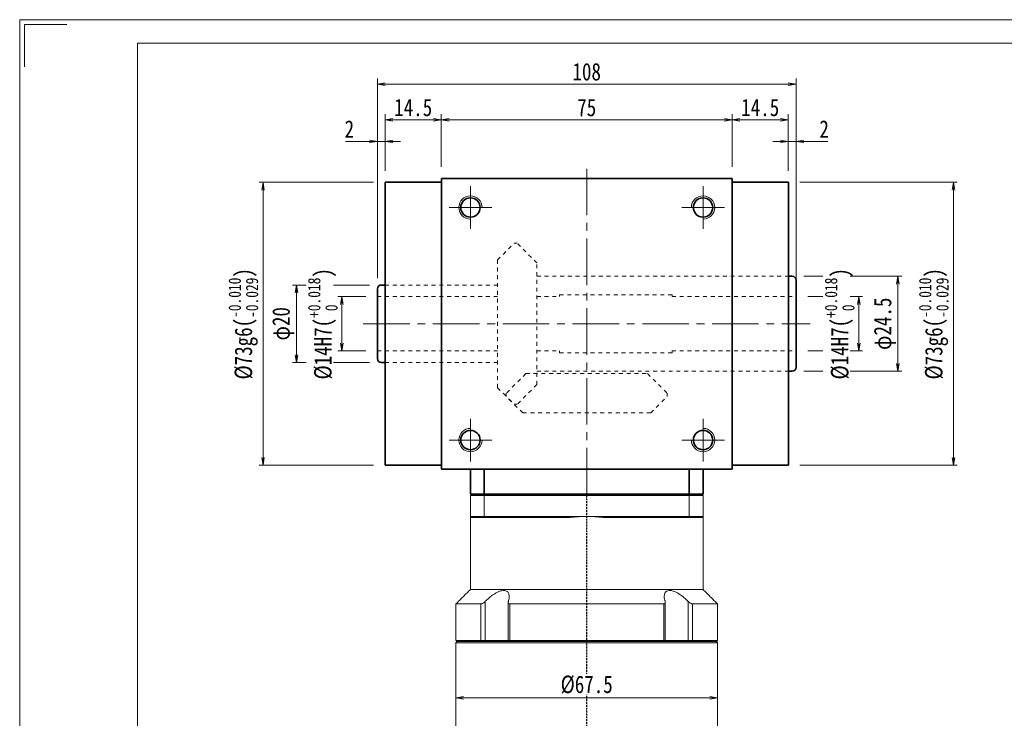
# Model space of a CAD drawing. Header units: millimetres. Extents: x -3 to 528, y -6 to 355.
# Tile 2 of 6: x -1 to 253, y 174 to 355. Entities that reach past the tile are written whole.
import ezdxf

# ---------------------------------------------------------------- set-up
doc = ezdxf.new("R2010")
doc.units = ezdxf.units.MM
for name, pattern in [('DASHED', [0.75, 0.5, -0.25]), ('点画线', [18, 12, -2, 2, -2]), ('虚线', [2, 1, -1])]:
    doc.linetypes.add(name, pattern=pattern)
for name, color, linetype, lineweight in [('EB0_1', 7, 'Continuous', 35), ('中心线层', 1, '点画线', 18), ('图框_外框线', 7, 'Continuous', 18), ('尺寸线层', 3, 'Continuous', 18), ('粗实线层', 7, 'Continuous', 35), ('虚线层_1', 6, '虚线', 18)]:
    doc.layers.add(name, color=color, linetype=linetype, lineweight=lineweight)
doc.styles.add('宋体', font='SimSun.ttf', dxfattribs={"width": 0.8})
doc.dimstyles.new('A水平标注$0', dxfattribs={"dimtxt": 3.5, "dimasz": 2, "dimexe": 1.5, "dimexo": 3, "dimgap": 1.1, "dimtad": 1, "dimtoh": 1, "dimdec": 4, "dimdsep": 46, "dimtxsty": '宋体', "dimblk": 'OPEN', "dimcen": 3, "dimclrd": 3, "dimclre": 3, "dimclrt": 6, "dimadec": 0, "dimazin": 0, "dimtm": 1e-09, "dimtfac": 1, "dimtdec": 4, "dimtix": 1, "dimtmove": 0, "dimatfit": 3, "dimldrblk": 'OPEN', "dimfxl": 0, "dimlwd": 13, "dimlwe": 13, "dimarcsym": 0})
doc.dimstyles.new('D直径标注φ25', dxfattribs={"dimtxt": 3.5, "dimasz": 2, "dimexe": 1, "dimexo": 3, "dimtad": 1, "dimtoh": 1, "dimdec": 1, "dimdsep": 46, "dimtxsty": '宋体', "dimblk": 'OPEN', "dimcen": 3, "dimclrd": 3, "dimclre": 3, "dimclrt": 130, "dimadec": 0, "dimazin": 0, "dimtm": 1e-09, "dimtfac": 1, "dimtdec": 1, "dimtmove": 0, "dimatfit": 0, "dimldrblk": 'OPEN', "dimfxl": 0, "dimlwd": 13, "dimlwe": 13, "dimarcsym": 0})

# ---------------------------------------------------------------- blocks, each defined once
blk = doc.blocks.new('_Open')
at = {"color": 0, "linetype": 'ByBlock', "lineweight": -2}
for p, q in [((-1, 0.17), (0, 0)), ((-1, -0.17), (0, 0)), ((0, 0), (-1, 0))]:
    blk.add_line(p, q, dxfattribs=at)
blk = doc.blocks.new('*D15')
at = {"layer": 'Defpoints', "color": 0, "transparency": 16777216}
for p in [(92.55, 286.15), (70.66, 266.15), (92.55, 266.15)]:
    blk.add_point(p, dxfattribs=at)
at = {"layer": '尺寸线层', "color": 3, "lineweight": 13, "transparency": 16777216}
for p, q in [((89.55, 286.15), (69.66, 286.15)), ((70.66, 284.15), (70.66, 268.15)), ((89.55, 266.15), (69.66, 266.15))]:
    blk.add_line(p, q, dxfattribs=at)
at = {"layer": '尺寸线层', "color": 3, "lineweight": 13, "transparency": 16777216, "xscale": 2, "yscale": 2, "zscale": 2}
for p, rotation in [((70.66, 286.15), 90), ((70.66, 266.15), 270)]:
    blk.add_blockref('_Open', p, dxfattribs=dict(at, rotation=rotation))
at = {"layer": '尺寸线层', "color": 130, "transparency": 16777216, "insert": (67.31, 276.15), "char_height": 4.5, "attachment_point": 5, "rotation": 90, "style": '宋体', "bg_fill": 3, "box_fill_scale": 1.1, "bg_fill_color": 257, "bg_fill_transparency": 0}
blk.add_mtext('φ20', dxfattribs=at)
blk = doc.blocks.new('*D16')
at = {"layer": 'Defpoints', "color": 0, "transparency": 16777216}
for p in [(198.55, 288.4), (198.55, 263.9), (225.82, 263.9)]:
    blk.add_point(p, dxfattribs=at)
at = {"layer": '尺寸线层', "color": 3, "lineweight": 13, "transparency": 16777216}
for p, q in [((201.55, 288.4), (226.82, 288.4)), ((225.82, 286.4), (225.82, 265.9)), ((201.55, 263.9), (226.82, 263.9))]:
    blk.add_line(p, q, dxfattribs=at)
at = {"layer": '尺寸线层', "color": 3, "lineweight": 13, "transparency": 16777216, "xscale": 2, "yscale": 2, "zscale": 2}
for p, rotation in [((225.82, 288.4), 90), ((225.82, 263.9), 270)]:
    blk.add_blockref('_Open', p, dxfattribs=dict(at, rotation=rotation))
at = {"layer": '尺寸线层', "color": 130, "transparency": 16777216, "insert": (222.47, 276.15), "char_height": 4.5, "attachment_point": 5, "rotation": 90, "style": '宋体', "bg_fill": 3, "box_fill_scale": 1.1, "bg_fill_color": 257, "bg_fill_transparency": 0}
blk.add_mtext('φ24.5', dxfattribs=at)
blk = doc.blocks.new('*D17')
at = {"layer": 'Defpoints', "color": 0, "transparency": 16777216}
for p in [(197.55, 312.65), (197.55, 239.65), (240.12, 239.65)]:
    blk.add_point(p, dxfattribs=at)
at = {"layer": '尺寸线层', "color": 3, "lineweight": 13, "transparency": 16777216}
for p, q in [((200.55, 312.65), (241.12, 312.65)), ((240.12, 310.65), (240.12, 241.65)), ((200.55, 239.65), (241.12, 239.65))]:
    blk.add_line(p, q, dxfattribs=at)
at = {"layer": '尺寸线层', "color": 3, "lineweight": 13, "transparency": 16777216, "xscale": 2, "yscale": 2, "zscale": 2}
for p, rotation in [((240.12, 312.65), 90), ((240.12, 239.65), 270)]:
    blk.add_blockref('_Open', p, dxfattribs=dict(at, rotation=rotation))
at = {"layer": '尺寸线层', "color": 130, "transparency": 16777216, "insert": (235.05, 276.15), "char_height": 4.5, "attachment_point": 5, "rotation": 90, "style": '宋体', "bg_fill": 3, "box_fill_scale": 1.1, "bg_fill_color": 257, "bg_fill_transparency": 0}
blk.add_mtext('{\\A1;\\A1;%%C73g6({\\H0.707107x;\\S-0.010^ -0.029;})}', dxfattribs=at)
blk = doc.blocks.new('*D18')
at = {"layer": 'Defpoints', "color": 0, "transparency": 16777216}
for p in [(199.55, 323.22), (197.55, 312.65), (199.55, 284.9)]:
    blk.add_point(p, dxfattribs=at)
at = {"layer": '尺寸线层', "color": 3, "lineweight": 13, "transparency": 16777216}
for p, q in [((195.55, 323.22), (193.55, 323.22)), ((197.55, 315.65), (197.55, 324.72)), ((197.55, 323.22), (199.55, 323.22)), ((199.55, 287.9), (199.55, 324.72)), ((204.79, 323.22), (201.55, 323.22)), ((207.78, 323.22), (204.79, 323.22))]:
    blk.add_line(p, q, dxfattribs=at)
at = {"layer": '尺寸线层', "color": 3, "lineweight": 13, "transparency": 16777216, "xscale": 2, "yscale": 2, "zscale": 2}
blk.add_blockref('_Open', (197.55, 323.22), dxfattribs=at)
at = {"layer": '尺寸线层', "color": 3, "lineweight": 13, "transparency": 16777216, "xscale": 2, "yscale": 2, "zscale": 2, "rotation": 180}
blk.add_blockref('_Open', (199.55, 323.22), dxfattribs=at)
at = {"layer": '尺寸线层', "color": 6, "transparency": 16777216, "insert": (206.78, 326.4), "char_height": 4.5, "attachment_point": 5, "style": '宋体', "bg_fill": 3, "box_fill_scale": 1.1, "bg_fill_color": 257, "bg_fill_transparency": 0}
blk.add_mtext('2', dxfattribs=at)
blk = doc.blocks.new('*D19')
at = {"layer": 'Defpoints', "color": 0, "transparency": 16777216}
for p in [(197.55, 328.75), (183.05, 313.65), (197.55, 312.65)]:
    blk.add_point(p, dxfattribs=at)
at = {"layer": '尺寸线层', "color": 3, "lineweight": 13, "transparency": 16777216}
for p, q in [((183.05, 316.65), (183.05, 330.25)), ((197.55, 315.65), (197.55, 330.25)), ((185.05, 328.75), (195.55, 328.75))]:
    blk.add_line(p, q, dxfattribs=at)
at = {"layer": '尺寸线层', "color": 3, "lineweight": 13, "transparency": 16777216, "xscale": 2, "yscale": 2, "zscale": 2, "rotation": 180}
blk.add_blockref('_Open', (183.05, 328.75), dxfattribs=at)
at = {"layer": '尺寸线层', "color": 3, "lineweight": 13, "transparency": 16777216, "xscale": 2, "yscale": 2, "zscale": 2}
blk.add_blockref('_Open', (197.55, 328.75), dxfattribs=at)
at = {"layer": '尺寸线层', "color": 6, "transparency": 16777216, "insert": (190.3, 331.94), "char_height": 4.5, "attachment_point": 5, "style": '宋体', "bg_fill": 3, "box_fill_scale": 1.1, "bg_fill_color": 257, "bg_fill_transparency": 0}
blk.add_mtext('14.5', dxfattribs=at)
blk = doc.blocks.new('*D20')
at = {"layer": 'Defpoints', "color": 0, "transparency": 16777216}
for p in [(91.55, 337.95), (91.55, 285.81), (199.55, 285.9)]:
    blk.add_point(p, dxfattribs=at)
at = {"layer": '尺寸线层', "color": 3, "lineweight": 13, "transparency": 16777216}
for p, q in [((91.55, 288.81), (91.55, 339.45)), ((197.55, 337.95), (93.55, 337.95)), ((199.55, 288.9), (199.55, 339.45))]:
    blk.add_line(p, q, dxfattribs=at)
at = {"layer": '尺寸线层', "color": 3, "lineweight": 13, "transparency": 16777216, "xscale": 2, "yscale": 2, "zscale": 2, "rotation": 180}
blk.add_blockref('_Open', (91.55, 337.95), dxfattribs=at)
at = {"layer": '尺寸线层', "color": 3, "lineweight": 13, "transparency": 16777216, "xscale": 2, "yscale": 2, "zscale": 2}
blk.add_blockref('_Open', (199.55, 337.95), dxfattribs=at)
at = {"layer": '尺寸线层', "color": 6, "transparency": 16777216, "insert": (145.55, 341.15), "char_height": 4.5, "attachment_point": 5, "style": '宋体', "bg_fill": 3, "box_fill_scale": 1.1, "bg_fill_color": 257, "bg_fill_transparency": 0}
blk.add_mtext('108', dxfattribs=at)
blk = doc.blocks.new('*D21')
at = {"layer": 'Defpoints', "color": 0, "transparency": 16777216}
for p in [(183.05, 328.75), (108.05, 313.65), (183.05, 313.65)]:
    blk.add_point(p, dxfattribs=at)
at = {"layer": '尺寸线层', "color": 3, "lineweight": 13, "transparency": 16777216}
for p, q in [((108.05, 316.65), (108.05, 330.25)), ((183.05, 316.65), (183.05, 330.25)), ((110.05, 328.75), (181.05, 328.75))]:
    blk.add_line(p, q, dxfattribs=at)
at = {"layer": '尺寸线层', "color": 3, "lineweight": 13, "transparency": 16777216, "xscale": 2, "yscale": 2, "zscale": 2, "rotation": 180}
blk.add_blockref('_Open', (108.05, 328.75), dxfattribs=at)
at = {"layer": '尺寸线层', "color": 3, "lineweight": 13, "transparency": 16777216, "xscale": 2, "yscale": 2, "zscale": 2}
blk.add_blockref('_Open', (183.05, 328.75), dxfattribs=at)
at = {"layer": '尺寸线层', "color": 6, "transparency": 16777216, "insert": (145.55, 331.92), "char_height": 4.5, "attachment_point": 5, "style": '宋体', "bg_fill": 3, "box_fill_scale": 1.1, "bg_fill_color": 257, "bg_fill_transparency": 0}
blk.add_mtext('75', dxfattribs=at)
blk = doc.blocks.new('*D22')
at = {"layer": 'Defpoints', "color": 0, "transparency": 16777216}
for p in [(93.55, 328.75), (93.55, 312.65), (108.05, 313.65)]:
    blk.add_point(p, dxfattribs=at)
at = {"layer": '尺寸线层', "color": 3, "lineweight": 13, "transparency": 16777216}
for p, q in [((93.55, 315.65), (93.55, 330.25)), ((108.05, 316.65), (108.05, 330.25)), ((106.05, 328.75), (95.55, 328.75))]:
    blk.add_line(p, q, dxfattribs=at)
at = {"layer": '尺寸线层', "color": 3, "lineweight": 13, "transparency": 16777216, "xscale": 2, "yscale": 2, "zscale": 2, "rotation": 180}
blk.add_blockref('_Open', (93.55, 328.75), dxfattribs=at)
at = {"layer": '尺寸线层', "color": 3, "lineweight": 13, "transparency": 16777216, "xscale": 2, "yscale": 2, "zscale": 2}
blk.add_blockref('_Open', (108.05, 328.75), dxfattribs=at)
at = {"layer": '尺寸线层', "color": 6, "transparency": 16777216, "insert": (100.8, 331.94), "char_height": 4.5, "attachment_point": 5, "style": '宋体', "bg_fill": 3, "box_fill_scale": 1.1, "bg_fill_color": 257, "bg_fill_transparency": 0}
blk.add_mtext('14.5', dxfattribs=at)
blk = doc.blocks.new('*D23')
at = {"layer": 'Defpoints', "color": 0, "transparency": 16777216}
for p in [(91.55, 323.22), (93.55, 312.65), (91.55, 284.9)]:
    blk.add_point(p, dxfattribs=at)
at = {"layer": '尺寸线层', "color": 3, "lineweight": 13, "transparency": 16777216}
for p, q in [((83.33, 323.22), (86.32, 323.22)), ((86.32, 323.22), (89.55, 323.22)), ((91.55, 287.9), (91.55, 324.72)), ((93.55, 323.22), (91.55, 323.22)), ((93.55, 315.65), (93.55, 324.72)), ((95.55, 323.22), (97.55, 323.22))]:
    blk.add_line(p, q, dxfattribs=at)
at = {"layer": '尺寸线层', "color": 3, "lineweight": 13, "transparency": 16777216, "xscale": 2, "yscale": 2, "zscale": 2}
blk.add_blockref('_Open', (91.55, 323.22), dxfattribs=at)
at = {"layer": '尺寸线层', "color": 3, "lineweight": 13, "transparency": 16777216, "xscale": 2, "yscale": 2, "zscale": 2, "rotation": 180}
blk.add_blockref('_Open', (93.55, 323.22), dxfattribs=at)
at = {"layer": '尺寸线层', "color": 6, "transparency": 16777216, "insert": (84.32, 326.4), "char_height": 4.5, "attachment_point": 5, "style": '宋体', "bg_fill": 3, "box_fill_scale": 1.1, "bg_fill_color": 257, "bg_fill_transparency": 0}
blk.add_mtext('2', dxfattribs=at)
blk = doc.blocks.new('*D24')
at = {"layer": 'Defpoints', "color": 0, "transparency": 16777216}
for p in [(93.55, 312.65), (62.06, 239.65), (93.55, 239.65)]:
    blk.add_point(p, dxfattribs=at)
at = {"layer": '尺寸线层', "color": 3, "lineweight": 13, "transparency": 16777216}
for p, q in [((90.55, 312.65), (61.06, 312.65)), ((62.06, 310.65), (62.06, 241.65)), ((90.55, 239.65), (61.06, 239.65))]:
    blk.add_line(p, q, dxfattribs=at)
at = {"layer": '尺寸线层', "color": 3, "lineweight": 13, "transparency": 16777216, "xscale": 2, "yscale": 2, "zscale": 2}
for p, rotation in [((62.06, 312.65), 89.99999999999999), ((62.06, 239.65), 270)]:
    blk.add_blockref('_Open', p, dxfattribs=dict(at, rotation=rotation))
at = {"layer": '尺寸线层', "color": 130, "transparency": 16777216, "insert": (56.99, 276.15), "char_height": 4.5, "attachment_point": 5, "rotation": 90, "style": '宋体', "bg_fill": 3, "box_fill_scale": 1.1, "bg_fill_color": 257, "bg_fill_transparency": 0}
blk.add_mtext('{\\A1;\\A1;%%C73g6({\\H0.707107x;\\S-0.010^ -0.029;})}', dxfattribs=at)
blk = doc.blocks.new('*D25')
at = {"layer": 'Defpoints', "color": 0, "transparency": 16777216}
for p in [(91.55, 283.15), (91.55, 269.15)]:
    blk.add_point(p, dxfattribs=at)
at = {"layer": '尺寸线层', "color": 3, "lineweight": 13, "transparency": 16777216}
for p, q in [((88.55, 283.15), (81.4, 283.15)), ((82.4, 281.15), (82.4, 271.15)), ((88.55, 269.15), (81.4, 269.15))]:
    blk.add_line(p, q, dxfattribs=at)
at = {"layer": '尺寸线层', "color": 3, "lineweight": 13, "transparency": 16777216, "xscale": 2, "yscale": 2, "zscale": 2}
for p, rotation in [((82.4, 283.15), 90), ((82.4, 269.15), 270)]:
    blk.add_blockref('_Open', p, dxfattribs=dict(at, rotation=rotation))
at = {"layer": '尺寸线层', "color": 130, "transparency": 16777216, "insert": (77.48, 276.15), "char_height": 4.5, "attachment_point": 5, "rotation": 90, "style": '宋体', "bg_fill": 3, "box_fill_scale": 1.1, "bg_fill_color": 257, "bg_fill_transparency": 0}
blk.add_mtext('{\\A1;\\A1;%%C14H7({\\H0.707107x;\\S+0.018^  0;})}', dxfattribs=at)
at = {"layer": 'Defpoints', "color": 0, "transparency": 16777216}
blk.add_point((82.4, 269.15), dxfattribs=at)
blk = doc.blocks.new('*D26')
at = {"layer": 'Defpoints', "color": 0, "transparency": 16777216}
for p in [(199.55, 283.15), (199.55, 269.15)]:
    blk.add_point(p, dxfattribs=at)
at = {"layer": '尺寸线层', "color": 3, "lineweight": 13, "transparency": 16777216}
for p, q in [((202.55, 283.15), (216.71, 283.15)), ((215.71, 281.15), (215.71, 271.15)), ((202.55, 269.15), (216.71, 269.15))]:
    blk.add_line(p, q, dxfattribs=at)
at = {"layer": '尺寸线层', "color": 3, "lineweight": 13, "transparency": 16777216, "xscale": 2, "yscale": 2, "zscale": 2}
for p, rotation in [((215.71, 283.15), 90), ((215.71, 269.15), 270)]:
    blk.add_blockref('_Open', p, dxfattribs=dict(at, rotation=rotation))
at = {"layer": '尺寸线层', "color": 130, "transparency": 16777216, "insert": (210.79, 276.15), "char_height": 4.5, "attachment_point": 5, "rotation": 90, "style": '宋体', "bg_fill": 3, "box_fill_scale": 1.1, "bg_fill_color": 257, "bg_fill_transparency": 0}
blk.add_mtext('{\\A1;\\A1;%%C14H7({\\H0.707107x;\\S+0.018^  0;})}', dxfattribs=at)
at = {"layer": 'Defpoints', "color": 0, "transparency": 16777216}
blk.add_point((215.71, 269.15), dxfattribs=at)
blk = doc.blocks.new('*D39')
at = {"layer": 'Defpoints', "color": 0, "transparency": 16777216}
for p in [(111.8, 179.65), (111.8, 179.65), (179.3, 179.65)]:
    blk.add_point(p, dxfattribs=at)
at = {"layer": '尺寸线层', "color": 3, "lineweight": 13, "transparency": 16777216}
for p, q in [((111.8, 182.65), (111.8, 181.15)), ((179.3, 182.65), (179.3, 181.15)), ((177.3, 179.65), (113.8, 179.65))]:
    blk.add_line(p, q, dxfattribs=at)
at = {"layer": '尺寸线层', "color": 3, "lineweight": 13, "transparency": 16777216, "xscale": 2, "yscale": 2, "zscale": 2, "rotation": 180}
blk.add_blockref('_Open', (111.8, 179.65), dxfattribs=at)
at = {"layer": '尺寸线层', "color": 3, "lineweight": 13, "transparency": 16777216, "xscale": 2, "yscale": 2, "zscale": 2}
blk.add_blockref('_Open', (179.3, 179.65), dxfattribs=at)
at = {"layer": '尺寸线层', "color": 6, "transparency": 16777216, "insert": (145.55, 183.02), "char_height": 4.5, "attachment_point": 5, "style": '宋体', "bg_fill": 3, "box_fill_scale": 1.1, "bg_fill_color": 257, "bg_fill_transparency": 0}
blk.add_mtext('%%c67.5', dxfattribs=at)

msp = doc.modelspace()

# ---------------------------------------------------------------- linework, layer by layer
at = {"color": 7, "linetype": 'Continuous', "lineweight": 15}
for p, q in [((115.55417, 231.85336), (119.09665, 231.85336)), ((115.55417, 231.85336), (115.55417, 226.45336)), ((119.21029, 232.15336), (115.85417, 232.15336)), ((119.09665, 231.85336), (172.01168, 231.85336)), ((119.09665, 226.45336), (119.09665, 231.85336)), ((171.89805, 232.15336), (119.21029, 232.15336)), ((175.25417, 232.15336), (171.89805, 232.15336)), ((172.01168, 231.85336), (172.01168, 226.45336)), ((172.01168, 231.85336), (175.55417, 231.85336)), ((175.55417, 226.45336), (175.55417, 231.85336)), ((119.09665, 226.45336), (115.55417, 226.45336)), ((115.85417, 226.15336), (119.21029, 226.15336)), ((145.55417, 226.45336), (119.09665, 226.45336)), ((119.21029, 226.15336), (141.32215, 226.15336)), ((172.01168, 226.45336), (145.55417, 226.45336)), ((149.78619, 226.15336), (171.89805, 226.15336)), ((171.89805, 226.15336), (175.25417, 226.15336)), ((175.55417, 226.45336), (172.01168, 226.45336)), ((175.55417, 207.60336), (115.55417, 207.60336)), ((118.26229, 203.85336), (111.80417, 203.85336)), ((118.26229, 203.85336), (118.26229, 194.45336)), ((119.37259, 194.45336), (119.37259, 204.5228)), ((165.40904, 203.85336), (125.69929, 203.85336)), ((125.69929, 194.45336), (125.69929, 203.85336)), ((165.40904, 203.85336), (165.40904, 194.45336)), ((171.73575, 204.5228), (171.73575, 194.45336)), ((179.30417, 203.85336), (172.84604, 203.85336)), ((172.84604, 194.45336), (172.84604, 203.85336)), ((118.26229, 194.45336), (111.80417, 194.45336)), ((111.80417, 193.85336), (145.55417, 193.85336)), ((145.55417, 194.15336), (112.10417, 194.15336)), ((112.10417, 194.15336), (118.50489, 194.15336)), ((119.37259, 194.45336), (118.26229, 194.45336)), ((118.50489, 194.15336), (118.26229, 194.45336)), ((119.2821, 194.15336), (119.37259, 194.45336)), ((125.28759, 194.45336), (119.37259, 194.45336)), ((125.69929, 194.45336), (125.28759, 194.45336)), ((165.40904, 194.45336), (125.69929, 194.45336)), ((125.87578, 194.15336), (125.69929, 194.45336)), ((125.87578, 194.15336), (165.23255, 194.15336)), ((179.00417, 194.15336), (145.55417, 194.15336)), ((145.55417, 193.85336), (179.30417, 193.85336)), ((165.40904, 194.45336), (165.23255, 194.15336)), ((165.82075, 194.45336), (165.40904, 194.45336)), ((171.73575, 194.45336), (165.82075, 194.45336)), ((171.73575, 194.45336), (171.82624, 194.15336)), ((172.84604, 194.45336), (171.73575, 194.45336)), ((172.84604, 194.45336), (172.60345, 194.15336)), ((172.60345, 194.15336), (179.00417, 194.15336)), ((179.30417, 194.45336), (172.84604, 194.45336))]:
    msp.add_line(p, q, dxfattribs=at)
at = {"color": 1, "linetype": 'DASHED'}
msp.add_line((145.55417, 113.60166), (145.55417, 232.15336), dxfattribs=at)
at = {"color": 7, "linetype": 'Continuous', "lineweight": 15}
for start, end in [(90, 98.1096145), (81.8903855, 90)]:
    msp.add_arc((145.55417, 196.45336), 30, start, end, dxfattribs=at)
for points in [[(115.55417, 231.85336), (115.85417, 232.15336)], [(119.09665, 231.85336), (119.21029, 232.15336)], [(172.01168, 231.85336), (171.89805, 232.15336)], [(175.25417, 232.15336), (175.55417, 231.85336)], [(115.55417, 207.60336), (115.55417, 226.45336)], [(115.55417, 226.45336), (115.85417, 226.15336)], [(119.09665, 226.45336), (119.21029, 226.15336)], [(171.89805, 226.15336), (172.01168, 226.45336)], [(175.25417, 226.15336), (175.55417, 226.45336)], [(175.55417, 226.45336), (175.55417, 207.60336)], [(111.80417, 203.85336), (115.55417, 207.60336)], [(175.55417, 207.60336), (179.30417, 203.85336)], [(111.80417, 194.45336), (111.80417, 203.85336)], [(125.28759, 194.45336), (125.28759, 204.25849)], [(165.82075, 204.25805), (165.82075, 194.45336)], [(179.30417, 203.85336), (179.30417, 194.45336)], [(112.10417, 194.15336), (111.80417, 194.45336)], [(111.80417, 193.85336), (112.10417, 194.15336)], [(111.80417, 165.45336), (111.80417, 193.85336)], [(125.58759, 194.15336), (125.28759, 194.45336)], [(165.82075, 194.45336), (165.52075, 194.15336)], [(179.30417, 194.45336), (179.00417, 194.15336)], [(179.00417, 194.15336), (179.30417, 193.85336)], [(179.30417, 193.85336), (179.30417, 165.45336)]]:
    msp.add_open_spline(points, degree=1, dxfattribs=at)
for points, knots in [([(125.33417, 204.5228), (125.42049, 204.84749), (125.56135, 205.37731), (125.56156, 206.04708), (125.46204, 206.5124), (125.26896, 206.87265), (124.9564, 207.18624), (124.41207, 207.39296), (123.58362, 207.32358), (122.74999, 207.01796), (122.00451, 206.62058), (121.24963, 206.13163), (120.43246, 205.50239), (119.78705, 204.92665), (119.4461, 204.59443), (119.37259, 204.5228)], [0, 0, 0, 0, 1.111823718, 1.814206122, 2.515660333, 3.044836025, 3.573294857, 4.429537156, 5.288250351, 6.104434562, 6.713373, 7.323286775, 8.207714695, 9.093503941, 9.336985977, 9.336985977, 9.336985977, 9.336985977]), ([(171.73575, 204.5228), (171.39176, 204.84749), (170.83047, 205.37731), (169.97111, 206.04708), (169.28298, 206.5124), (168.64063, 206.87265), (167.94057, 207.18624), (167.14371, 207.39296), (166.39976, 207.32358), (165.9412, 207.01796), (165.69006, 206.62058), (165.55086, 206.13163), (165.5409, 205.50239), (165.6499, 204.92665), (165.75213, 204.59443), (165.77417, 204.5228)], [0, 0, 0, 0, 1.111860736, 1.814266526, 2.515744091, 3.044937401, 3.573413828, 4.429684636, 5.288426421, 6.104637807, 6.713596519, 7.323530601, 8.207987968, 9.093806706, 9.337296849, 9.337296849, 9.337296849, 9.337296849]), ([(119.37259, 204.5228), (119.24867, 204.40883), (119.03554, 204.21279), (118.71261, 204.002), (118.45157, 203.87724), (118.32494, 203.86127), (118.26229, 203.85336)], [0, 0, 0, 0, 0.461690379, 0.794104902, 1.059065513, 1.318521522, 1.318521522, 1.318521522, 1.318521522]), ([(125.69929, 203.85336), (125.66456, 203.85502), (125.59388, 203.85839), (125.50529, 203.88504), (125.43114, 203.92573), (125.3666, 203.98556), (125.31691, 204.06807), (125.28564, 204.18769), (125.28476, 204.33939), (125.31753, 204.46105), (125.33417, 204.5228)], [0, 0, 0, 0, 0.0845501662, 0.1720244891, 0.2564971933, 0.3430793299, 0.4605833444, 0.5814376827, 0.7507540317, 0.9252792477, 0.9252792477, 0.9252792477, 0.9252792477]), ([(165.77417, 204.5228), (165.78966, 204.46615), (165.82103, 204.35147), (165.824, 204.20684), (165.79873, 204.08798), (165.75449, 204.00238), (165.69147, 203.93591), (165.61548, 203.88993), (165.52181, 203.85927), (165.44709, 203.85535), (165.40904, 203.85336)], [0, 0, 0, 0, 0.1600222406, 0.3238934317, 0.4391565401, 0.5570675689, 0.6488337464, 0.7429943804, 0.8324760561, 0.925298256, 0.925298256, 0.925298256, 0.925298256]), ([(172.84604, 203.85336), (172.7873, 203.86037), (172.67007, 203.87434), (172.42043, 203.9882), (172.09118, 204.19709), (171.86771, 204.40187), (171.73575, 204.5228)], [0, 0, 0, 0, 0.244975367, 0.488865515, 0.828599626, 1.318556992, 1.318556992, 1.318556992, 1.318556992])]:
    msp.add_open_spline(points, degree=3, knots=knots, dxfattribs=at)
at = {"layer": 'EB0_1'}
msp.add_line((175.55417, 232.15336), (115.55417, 232.15336), dxfattribs=at)
at = {"layer": '中心线层'}
for p, q in [((145.55417, 232.15336), (145.55417, 316.65336)), ((115.55417, 300.65336), (115.55417, 311.65336)), ((175.55417, 311.65336), (175.55417, 300.65336)), ((110.05417, 306.15336), (121.05417, 306.15336)), ((170.05417, 306.15336), (181.05417, 306.15336)), ((87.89401, 276.15336), (203.21433, 276.15336)), ((115.55417, 240.65336), (115.55417, 251.65336)), ((175.55417, 251.65336), (175.55417, 240.65336)), ((121.05417, 246.15336), (110.05417, 246.15336)), ((181.05417, 246.15336), (170.05417, 246.15336))]:
    msp.add_line(p, q, dxfattribs=at)
at = {"layer": '图框_外框线', "color": 3}
msp.add_lwpolyline([(0.51639, 342.47168), (0.51639, 353.3962), (11.44091, 353.3962)], dxfattribs=at)
at = {"layer": '粗实线层'}
for p, q in [((108.05417, 312.65336), (93.55417, 312.65336)), ((93.55417, 312.65336), (93.55417, 239.65336)), ((108.05417, 313.65336), (183.05417, 313.65336)), ((108.05417, 312.75336), (108.05417, 313.65336)), ((108.05417, 313.65336), (108.05417, 238.65336)), ((183.05417, 313.65336), (183.05417, 238.65336)), ((183.05417, 312.65336), (197.55417, 312.65336)), ((197.55417, 312.65336), (197.55417, 239.65336)), ((197.55417, 288.40336), (198.55417, 288.40336)), ((199.55417, 287.40336), (199.55417, 264.90336)), ((91.55417, 285.15336), (91.55417, 267.15336)), ((93.55417, 286.15336), (92.55417, 286.15336)), ((93.55417, 266.15336), (92.55417, 266.15336)), ((197.55417, 263.90336), (198.55417, 263.90336)), ((108.05417, 239.65336), (93.55417, 239.65336)), ((183.05417, 239.65336), (197.55417, 239.65336)), ((108.05417, 238.65336), (183.05417, 238.65336)), ((115.55417, 232.15336), (115.55417, 238.65336)), ((119.09665, 232.15336), (119.09665, 238.65336)), ((172.01168, 232.15336), (172.01168, 238.65336)), ((175.55417, 232.15336), (175.55417, 238.65336))]:
    msp.add_line(p, q, dxfattribs=at)
for centre in [(115.55417, 306.15336), (175.55417, 306.15336), (115.55417, 246.15336), (175.55417, 246.15336)]:
    msp.add_circle(centre, 2.5, dxfattribs=at)
at = {"layer": '粗实线层', "lineweight": 18}
for centre, start, end in [((115.55417, 306.15336), 0, 270), ((175.55417, 306.15336), 270, 180), ((115.55417, 246.15336), 90, 360), ((175.55417, 246.15336), 180, 90)]:
    msp.add_arc(centre, 3, start, end, dxfattribs=at)
at = {"layer": '粗实线层'}
for centre, start, end in [((198.55417, 287.40336), 0, 90), ((92.55417, 285.15336), 90, 180), ((92.55417, 267.15336), 180, 270), ((198.55417, 264.90336), 270, 360)]:
    msp.add_arc(centre, 1, start, end, dxfattribs=at)
at = {"layer": '虚线层_1', "linetype": '虚线', "lineweight": 18}
for p, q in [((122.55417, 292.65336), (126.82417, 296.92336)), ((126.82417, 296.92336), (127.61259, 296.92336)), ((132.69417, 291.84179), (127.61259, 296.92336)), ((122.55417, 259.65336), (122.55417, 292.65336)), ((132.69417, 260.46493), (132.69417, 291.84179)), ((132.69417, 288.40336), (197.55417, 288.40336)), ((93.55417, 286.15336), (122.55417, 286.15336)), ((91.55417, 283.15336), (122.55417, 283.15336)), ((132.69417, 283.15336), (138.55417, 283.15336)), ((138.55417, 283.65336), (138.55417, 283.15336)), ((138.55417, 283.65336), (167.55417, 283.65336)), ((167.55417, 283.65336), (167.55417, 283.15336)), ((167.55417, 283.15336), (199.55417, 283.15336)), ((91.55417, 269.15336), (122.55417, 269.15336)), ((132.69417, 269.15336), (138.55417, 269.15336)), ((138.55417, 268.65336), (138.55417, 269.15336)), ((138.55417, 268.65336), (167.55417, 268.65336)), ((167.55417, 268.65336), (167.55417, 269.15336)), ((167.55417, 269.15336), (199.55417, 269.15336)), ((93.55417, 266.15336), (122.55417, 266.15336)), ((129.86574, 263.29336), (124.78417, 258.21179)), ((129.86574, 263.29336), (161.24259, 263.29336)), ((132.69417, 263.90336), (197.55417, 263.90336)), ((161.24259, 263.29336), (166.32417, 258.21179)), ((122.55417, 259.65336), (126.82417, 255.38336)), ((132.69417, 260.46493), (127.61259, 255.38336)), ((124.78417, 257.42336), (124.78417, 258.21179)), ((129.05417, 253.15336), (124.78417, 257.42336)), ((162.05417, 253.15336), (166.32417, 257.42336)), ((166.32417, 257.42336), (166.32417, 258.21179)), ((126.82417, 255.38336), (127.61259, 255.38336)), ((129.05417, 253.15336), (162.05417, 253.15336))]:
    msp.add_line(p, q, dxfattribs=at)

# ---------------------------------------------------------------- next in the draw order: dimensions: what is measured, and where the dimension line sits
at = {"layer": '尺寸线层'}
for base, p1, p2, override, picture, middle in [((225.82035, 263.90336), (198.55417, 288.40336), (198.55417, 263.90336), {"dimtxt": 4.5, "dimgap": 1, "dimpost": 'φ<>'}, '*D16', (222.46979, 276.15336)), ((70.66192, 266.15336), (92.55417, 286.15336), (92.55417, 266.15336), {"dimtxt": 4.5, "dimgap": 1, "dimpost": 'φ<>', "dimblk": 'Open', "dimtfill": 1, "dimtfillclr": 256}, '*D15', (67.31136, 276.15336))]:
    dim = msp.add_linear_dim(base=base, p1=p1, p2=p2, angle=270, dimstyle='D直径标注φ25', override=override, dxfattribs=at)
    dim.commit()
    dim.dimension.update_dxf_attribs({"geometry": picture, "text_midpoint": middle})

# ---------------------------------------------------------------- next in the draw order: dimensions: what is measured, and where the dimension line sits
dim = msp.add_linear_dim(base=(240.11674, 239.65336), p1=(197.55417, 312.65336), p2=(197.55417, 239.65336), angle=270, text='{\\A1;\\A1;%%C73g6({\\H0.707107x;\\S-0.010^ -0.029;})}', dimstyle='D直径标注φ25', override={"dimtxt": 4.5, "dimgap": 1, "dimpost": 'φ<>', "dimtp": -0.01, "dimtm": 0.029, "dimtdec": 3, "dimtzin": 8}, dxfattribs=at)
dim.commit()
dim.dimension.update_dxf_attribs({"geometry": '*D17', "text_midpoint": (235.04816, 276.15336)})

# ---------------------------------------------------------------- next in the draw order: dimensions: what is measured, and where the dimension line sits
dim = msp.add_linear_dim(base=(199.55417, 323.22084), p1=(197.55417, 312.65336), p2=(199.55417, 284.90336), dimstyle='A水平标注$0', override={"dimtxt": 4.5, "dimgap": 1, "dimblk": 'Open', "dimtfill": 1, "dimtfillclr": 256}, dxfattribs=at)
dim.commit()
dim.dimension.update_dxf_attribs({"geometry": '*D18', "text_midpoint": (206.78419, 323.22084), "dimtype": 160})

# ---------------------------------------------------------------- next in the draw order: dimensions: what is measured, and where the dimension line sits
dim = msp.add_linear_dim(base=(197.55417, 328.7502), p1=(183.05417, 313.65336), p2=(197.55417, 312.65336), dimstyle='A水平标注$0', override={"dimtxt": 4.5, "dimgap": 1, "dimblk": 'Open', "dimtfill": 1, "dimtfillclr": 256}, dxfattribs=at)
dim.commit()
dim.dimension.update_dxf_attribs({"geometry": '*D19', "text_midpoint": (190.30417, 331.93735)})

# ---------------------------------------------------------------- next in the draw order: dimensions: what is measured, and where the dimension line sits
dim = msp.add_linear_dim(base=(91.55417, 337.94535), p1=(199.55417, 285.90336), p2=(91.55417, 285.815), dimstyle='A水平标注$0', override={"dimtxt": 4.5, "dimgap": 1, "dimblk": 'Open', "dimtfill": 1, "dimtfillclr": 256}, dxfattribs=at)
dim.commit()
dim.dimension.update_dxf_attribs({"geometry": '*D20', "text_midpoint": (145.55417, 341.14507)})

# ---------------------------------------------------------------- next in the draw order: dimensions: what is measured, and where the dimension line sits
dim = msp.add_linear_dim(base=(183.05417, 328.7502), p1=(108.05417, 313.65336), p2=(183.05417, 313.65336), dimstyle='A水平标注$0', override={"dimtxt": 4.5, "dimgap": 1, "dimblk": 'Open', "dimtfill": 1, "dimtfillclr": 256}, dxfattribs=at)
dim.commit()
dim.dimension.update_dxf_attribs({"geometry": '*D21', "text_midpoint": (145.55417, 331.92478)})
dim = msp.add_linear_dim(base=(215.70827, 269.15336), p1=(199.55417, 283.15336), p2=(199.55417, 269.15336), angle=270, text='{\\A1;\\A1;%%C14H7({\\H0.707107x;\\S+0.018^  0;})}', dimstyle='D直径标注φ25', override={"dimtxt": 4.5, "dimgap": 1, "dimpost": 'φ<>', "dimtp": 0.018, "dimtm": 0, "dimtdec": 3, "dimtzin": 8}, dxfattribs=at)
dim.commit()
dim.dimension.update_dxf_attribs({"geometry": '*D26', "text_midpoint": (215.70827, 276.15336), "dimtype": 160})

# ---------------------------------------------------------------- next in the draw order: dimensions: what is measured, and where the dimension line sits
dim = msp.add_linear_dim(base=(93.55417, 328.7502), p1=(108.05417, 313.65336), p2=(93.55417, 312.65336), dimstyle='A水平标注$0', override={"dimtxt": 4.5, "dimgap": 1, "dimblk": 'Open', "dimtfill": 1, "dimtfillclr": 256}, dxfattribs=at)
dim.commit()
dim.dimension.update_dxf_attribs({"geometry": '*D22', "text_midpoint": (100.80417, 331.93735)})

# ---------------------------------------------------------------- next in the draw order: dimensions: what is measured, and where the dimension line sits
dim = msp.add_linear_dim(base=(91.55417, 323.22084), p1=(93.55417, 312.65336), p2=(91.55417, 284.90336), dimstyle='A水平标注$0', override={"dimtxt": 4.5, "dimgap": 1, "dimblk": 'Open', "dimtfill": 1, "dimtfillclr": 256}, dxfattribs=at)
dim.commit()
dim.dimension.update_dxf_attribs({"geometry": '*D23', "text_midpoint": (84.32414, 323.22084), "dimtype": 160})

# ---------------------------------------------------------------- next in the draw order: dimensions: what is measured, and where the dimension line sits
dim = msp.add_linear_dim(base=(62.06084, 239.65336), p1=(93.55417, 312.65336), p2=(93.55417, 239.65336), angle=270, text='{\\A1;\\A1;%%C73g6({\\H0.707107x;\\S-0.010^ -0.029;})}', dimstyle='D直径标注φ25', override={"dimtxt": 4.5, "dimgap": 1, "dimpost": 'φ<>', "dimtp": -0.01, "dimtm": 0.029, "dimtdec": 3, "dimtzin": 8}, dxfattribs=at)
dim.commit()
dim.dimension.update_dxf_attribs({"geometry": '*D24', "text_midpoint": (56.99226, 276.15336)})

# ---------------------------------------------------------------- next in the draw order: dimensions: what is measured, and where the dimension line sits
dim = msp.add_linear_dim(base=(82.40002, 269.15336), p1=(91.55417, 283.15336), p2=(91.55417, 269.15336), angle=270, text='{\\A1;\\A1;%%C14H7({\\H0.707107x;\\S+0.018^  0;})}', dimstyle='D直径标注φ25', override={"dimtxt": 4.5, "dimgap": 1, "dimpost": 'φ<>', "dimtp": 0.018, "dimtm": 0, "dimtdec": 3, "dimtzin": 8}, dxfattribs=at)
dim.commit()
dim.dimension.update_dxf_attribs({"geometry": '*D25', "text_midpoint": (82.40002, 276.15336), "dimtype": 160})

# ---------------------------------------------------------------- next in the draw order: linework, layer by layer
at = {"layer": '图框_外框线', "color": 3}
msp.add_lwpolyline([(-0.69745, -5.89915), (509.11353, -5.89915), (509.11353, 354.61004), (-0.69745, 354.61004)], close=True, dxfattribs=at)
at = {"layer": '尺寸线层'}
msp.add_lwpolyline([(29.64844, 0.17002), (503.04435, 0.17002), (503.04435, 348.54086), (29.64844, 348.54086)], close=True, dxfattribs=at)

# ---------------------------------------------------------------- next in the draw order: dimensions: what is measured, and where the dimension line sits
dim = msp.add_linear_dim(base=(111.80417, 179.65336), p1=(179.30417, 179.65336), p2=(111.80417, 179.65336), text='%%c<>', dimstyle='A水平标注$0', override={"dimtxt": 4.5, "dimgap": 1, "dimblk": 'Open', "dimtfill": 1, "dimtfillclr": 256}, dxfattribs=at)
dim.commit()
dim.dimension.update_dxf_attribs({"geometry": '*D39', "text_midpoint": (145.55417, 183.01738)})

doc.saveas('drawing.dxf')
